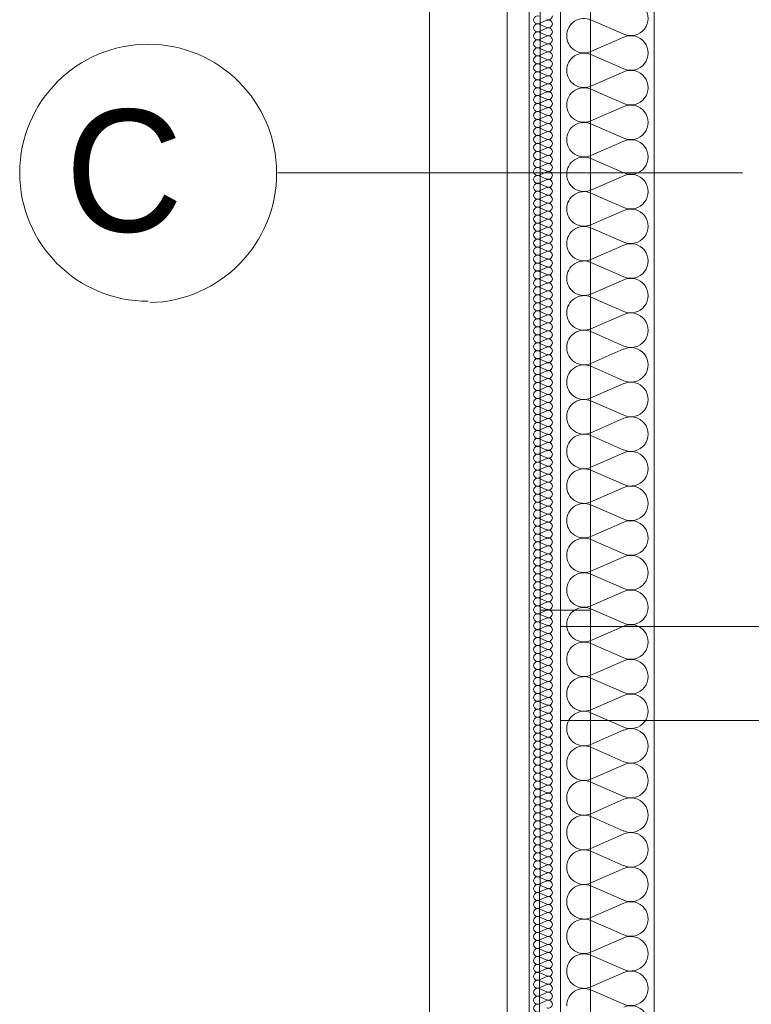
# Model space of a CAD drawing. Header units: millimetres. Extents: x 204754 to 495640, y -178579 to -98814.
# Tile 135 of 179: x 349086 to 350257, y -134884 to -133309. Entities that reach past the tile are written whole.
import ezdxf

# ---------------------------------------------------------------- set-up
doc = ezdxf.new("R2010")
doc.units = ezdxf.units.MM
doc.header["$MEASUREMENT"] = 0
doc.layers.get('0').update_dxf_attribs({"color": 252, "lineweight": 5})
for name, color, linetype, lineweight in [('Nowe_320-W Umeblowanie_Nr_pióra__103', 252, 'Continuous', 5), ('Nowe_320-W Umeblowanie_Nr_pióra__181', 252, 'Continuous', 5), ('Nowe_820-G Rysunki Obrazki_Nr_pióra__1', 252, 'Continuous', 5), ('Nowe_820-G Rysunki Obrazki_Nr_pióra__103', 252, 'Continuous', 5), ('Nowe_820-G Rysunki Obrazki_Nr_pióra__23', 252, 'Continuous', 5), ('Nowe_820-G Rysunki Obrazki_Nr_pióra__27', 252, 'Continuous', 5), ('Nowe_820-G Rysunki Obrazki_Nr_pióra__7', 252, 'Continuous', 5), ('Nowe_Nowe_220(1)-A Ściany zewnętrzne_Nr_pióra__23', 252, 'Continuous', 5)]:
    doc.layers.add(name, color=color, linetype=linetype, lineweight=lineweight)
doc.styles.add('GENERATED_STYLE_3', font='GOTHIC.TTF')

# ---------------------------------------------------------------- blocks, each defined once
blk = doc.blocks.new('podkład 20251118')
at = {"layer": 'Nowe_320-W Umeblowanie_Nr_pióra__103', "color": 252, "linetype": 'Continuous', "lineweight": 5}
for p, q in [((350052.8, -133332.5), (350000.2, -133309.4)), ((350000.2, -133360.2), (350052.8, -133337.2)), ((350052.8, -133387.9), (350000.2, -133364.9)), ((350000.2, -133415.6), (350052.8, -133392.6)), ((350052.8, -133443.3), (350000.2, -133420.3)), ((350000.2, -133471), (350052.8, -133448)), ((350052.8, -133498.7), (350000.2, -133475.7)), ((350000.2, -133526.4), (350052.8, -133503.4)), ((350052.8, -133554.1), (350000.2, -133531.1)), ((350000.2, -133581.8), (350052.8, -133558.8)), ((350052.8, -133609.5), (350000.2, -133586.5)), ((350000.2, -133637.2), (350052.8, -133614.2)), ((350052.8, -133664.9), (350000.2, -133641.9)), ((350000.2, -133692.6), (350052.8, -133669.6)), ((350052.8, -133720.3), (350000.2, -133697.3)), ((350000.2, -133748), (350052.8, -133725)), ((350052.8, -133775.7), (350000.2, -133752.7)), ((350000.2, -133803.4), (350052.8, -133780.4)), ((350052.8, -133831.1), (350000.2, -133808.1)), ((350000.2, -133858.8), (350052.8, -133835.8)), ((350052.8, -133886.5), (350000.2, -133863.5)), ((350000.2, -133914.2), (350052.8, -133891.2)), ((350052.8, -133941.9), (350000.2, -133918.9)), ((350000.2, -133969.7), (350052.8, -133946.6)), ((350052.8, -133997.4), (350000.2, -133974.3)), ((350000.2, -134025.1), (350052.8, -134002)), ((350052.8, -134052.8), (350000.2, -134029.7)), ((350000.2, -134080.5), (350052.8, -134057.4)), ((350052.8, -134108.2), (350000.2, -134085.1)), ((350000.2, -134135.9), (350052.8, -134112.8)), ((350052.8, -134163.6), (350000.2, -134140.5)), ((350000.2, -134191.3), (350052.8, -134168.2)), ((350052.8, -134219), (350000.2, -134195.9)), ((350000.2, -134246.7), (350052.8, -134223.6)), ((350052.8, -134274.4), (350000.2, -134251.3)), ((350000.2, -134302.1), (350052.8, -134279)), ((350052.8, -134329.8), (350000.2, -134306.7)), ((350000.2, -134357.5), (350052.8, -134334.4)), ((350052.8, -134385.2), (350000.2, -134362.1)), ((350000.2, -134412.9), (350052.8, -134389.8)), ((350052.8, -134440.6), (350000.2, -134417.5)), ((350000.2, -134468.3), (350052.8, -134445.2)), ((350052.8, -134496), (350000.2, -134472.9)), ((350000.2, -134523.7), (350052.8, -134500.7)), ((350052.8, -134551.4), (350000.2, -134528.4)), ((350000.2, -134579.1), (350052.8, -134556.1)), ((350052.8, -134606.8), (350000.2, -134583.8)), ((350000.2, -134634.5), (350052.8, -134611.5)), ((350052.8, -134662.2), (350000.2, -134639.2)), ((350000.2, -134689.9), (350052.8, -134666.9)), ((350052.8, -134717.6), (350000.2, -134694.6)), ((350000.2, -134745.3), (350052.8, -134722.3)), ((350052.8, -134773), (350000.2, -134750)), ((350000.2, -134800.7), (350052.8, -134777.7)), ((350052.8, -134828.4), (350000.2, -134805.4)), ((350000.2, -134856.1), (350052.8, -134833.1)), ((350052.8, -134883.8), (350000.2, -134860.8))]:
    blk.add_line(p, q, dxfattribs=at)
at = {"layer": 'Nowe_320-W Umeblowanie_Nr_pióra__103', "color": 252, "linetype": 'Continuous', "lineweight": 5, "extrusion": (0, 0, -1)}
for centre, major_axis, start_param, end_param in [((350063.9, -133307.1), (-27.7, 0), 1.158002, 5.125182), ((349989.1, -133334.8), (-27.7, 0), 0, 1.98359), ((349989.1, -133334.8), (27.7, 0), 1.158003, 3.141593), ((350063.9, -133362.5), (-27.7, 0), 1.158002, 5.125182), ((349989.1, -133390.2), (-27.7, 0), 0, 1.98359), ((349989.1, -133390.2), (27.7, 0), 1.158003, 3.141593), ((350063.9, -133417.9), (-27.7, 0), 1.158002, 5.125182), ((349989.1, -133445.6), (-27.7, 0), 0, 1.98359), ((349989.1, -133445.6), (27.7, 0), 1.158003, 3.141593), ((350063.9, -133473.3), (-27.7, 0), 1.158002, 5.125182), ((349989.1, -133501), (-27.7, 0), 0, 1.98359), ((349989.1, -133501), (27.7, 0), 1.158003, 3.141593), ((350063.9, -133528.7), (-27.7, 0), 1.158002, 5.125182), ((349989.1, -133556.4), (-27.7, 0), 0, 1.98359), ((349989.1, -133556.4), (27.7, 0), 1.158003, 3.141593), ((350063.9, -133584.1), (-27.7, 0), 1.158002, 5.125182), ((349989.1, -133611.8), (-27.7, 0), 0, 1.98359), ((349989.1, -133611.8), (27.7, 0), 1.158003, 3.141593), ((350063.9, -133639.5), (-27.7, 0), 1.158002, 5.125182), ((349989.1, -133667.3), (-27.7, 0), 0, 1.98359), ((349989.1, -133667.3), (27.7, 0), 1.158003, 3.141593), ((350063.9, -133695), (27.7, 0), 4.299595, 8.266775), ((349989.1, -133722.7), (-27.7, 0), 0, 1.98359), ((349989.1, -133722.7), (-27.7, 0), 4.299596, 6.283185), ((350063.9, -133750.4), (27.7, 0), 4.299595, 8.266775), ((349989.1, -133778.1), (-27.7, 0), 0, 1.98359), ((350063.9, -133805.8), (27.7, 0), 4.299595, 8.266775), ((349989.1, -133778.1), (-27.7, 0), 4.299596, 6.283185), ((349989.1, -133833.5), (-27.7, 0), 0, 1.98359), ((349989.1, -133833.5), (-27.7, 0), 4.299596, 6.283185), ((350063.9, -133861.2), (27.7, 0), 4.299595, 8.266775), ((349989.1, -133888.9), (-27.7, 0), 0, 1.98359), ((350063.9, -133916.6), (-27.7, 0), 1.158002, 5.125182), ((349989.1, -133888.9), (-27.7, 0), 4.299596, 6.283185), ((349989.1, -133944.3), (-27.7, 0), 0, 1.98359), ((349989.1, -133944.3), (-27.7, 0), 4.299596, 6.283185), ((350063.9, -133972), (-27.7, 0), 1.158002, 5.125182), ((349989.1, -133999.7), (-27.7, 0), 0, 1.98359), ((350063.9, -134027.4), (-27.7, 0), 1.158002, 5.125182), ((349989.1, -133999.7), (-27.7, 0), 4.299596, 6.283185), ((349989.1, -134055.1), (-27.7, 0), 0, 1.98359), ((349989.1, -134055.1), (27.7, 0), 1.158003, 3.141593), ((350063.9, -134082.8), (-27.7, 0), 1.158002, 5.125182), ((349989.1, -134110.5), (-27.7, 0), 0, 1.98359), ((350063.9, -134138.2), (-27.7, 0), 1.158002, 5.125182), ((349989.1, -134110.5), (27.7, 0), 1.158003, 3.141593), ((349989.1, -134165.9), (-27.7, 0), 0, 1.98359), ((349989.1, -134165.9), (27.7, 0), 1.158003, 3.141593), ((350063.9, -134193.6), (-27.7, 0), 1.158002, 5.125182), ((349989.1, -134221.3), (-27.7, 0), 0, 1.98359), ((349989.1, -134221.3), (27.7, 0), 1.158003, 3.141593), ((350063.9, -134249), (-27.7, 0), 1.158002, 5.125182), ((349989.1, -134276.7), (-27.7, 0), 0, 1.98359), ((349989.1, -134276.7), (27.7, 0), 1.158003, 3.141593), ((350063.9, -134304.4), (-27.7, 0), 1.158002, 5.125182), ((349989.1, -134332.1), (-27.7, 0), 0, 1.98359), ((349989.1, -134332.1), (27.7, 0), 1.158003, 3.141593), ((350063.9, -134359.8), (-27.7, 0), 1.158002, 5.125182), ((349989.1, -134387.5), (-27.7, 0), 0, 1.98359), ((349989.1, -134387.5), (27.7, 0), 1.158003, 3.141593), ((350063.9, -134415.2), (-27.7, 0), 1.158002, 5.125182), ((349989.1, -134442.9), (-27.7, 0), 0, 1.98359), ((349989.1, -134442.9), (27.7, 0), 1.158003, 3.141593), ((350063.9, -134470.6), (-27.7, 0), 1.158002, 5.125182), ((349989.1, -134498.3), (-27.7, 0), 0, 1.98359), ((349989.1, -134498.3), (27.7, 0), 1.158003, 3.141593), ((350063.9, -134526), (-27.7, 0), 1.158002, 5.125182), ((349989.1, -134553.7), (-27.7, 0), 0, 1.98359), ((349989.1, -134553.7), (-27.7, 0), 4.299596, 6.283185), ((350063.9, -134581.4), (27.7, 0), 4.299595, 8.266775), ((349989.1, -134609.1), (-27.7, 0), 0, 1.98359), ((349989.1, -134609.1), (-27.7, 0), 4.299596, 6.283185), ((350063.9, -134636.8), (27.7, 0), 4.299595, 8.266775), ((349989.1, -134664.5), (-27.7, 0), 0, 1.98359), ((349989.1, -134664.5), (-27.7, 0), 4.299596, 6.283185), ((350063.9, -134692.2), (27.7, 0), 4.299595, 8.266775), ((349989.1, -134719.9), (-27.7, 0), 0, 1.98359), ((349989.1, -134719.9), (-27.7, 0), 4.299596, 6.283185), ((350063.9, -134747.6), (-27.7, 0), 1.158002, 5.125182), ((349989.1, -134775.3), (-27.7, 0), 0, 1.98359), ((349989.1, -134775.3), (-27.7, 0), 4.299596, 6.283185), ((350063.9, -134803.1), (-27.7, 0), 1.158002, 5.125182), ((349989.1, -134830.8), (-27.7, 0), 0, 1.98359), ((349989.1, -134830.8), (-27.7, 0), 4.299596, 6.283185), ((350063.9, -134858.5), (-27.7, 0), 1.158002, 5.125182), ((349989.1, -134886.2), (-27.7, 0), 0, 1.98359), ((350063.9, -134913.9), (-27.7, 0), 1.158002, 5.125182)]:
    blk.add_ellipse(centre, major_axis=major_axis, ratio=0.998041, start_param=start_param, end_param=end_param, dxfattribs=at)
at = {"layer": 'Nowe_320-W Umeblowanie_Nr_pióra__181', "color": 252, "linetype": 'Continuous', "lineweight": 5}
for p, q in [((349929.5, -133310.1), (349917.4, -133315.4)), ((349917.4, -133316.5), (349929.5, -133321.8)), ((349929.5, -133322.9), (349917.4, -133328.2)), ((349917.4, -133329.2), (349929.5, -133334.5)), ((349929.5, -133335.6), (349917.4, -133340.9)), ((349917.4, -133342), (349929.5, -133347.3)), ((349929.5, -133348.4), (349917.4, -133353.7)), ((349917.4, -133354.7), (349929.5, -133360)), ((349929.5, -133361.1), (349917.4, -133366.4)), ((349917.4, -133367.5), (349929.5, -133372.8)), ((349929.5, -133373.9), (349917.4, -133379.2)), ((349917.4, -133380.2), (349929.5, -133385.5)), ((349929.5, -133386.6), (349917.4, -133391.9)), ((349917.4, -133393), (349929.5, -133398.3)), ((349929.5, -133399.3), (349917.4, -133404.6)), ((349917.4, -133405.7), (349929.5, -133411)), ((349929.5, -133412.1), (349917.4, -133417.4)), ((349917.4, -133418.5), (349929.5, -133423.8)), ((349929.5, -133424.8), (349917.4, -133430.1)), ((349917.4, -133431.2), (349929.5, -133436.5)), ((349929.5, -133437.6), (349917.4, -133442.9)), ((349917.4, -133444), (349929.5, -133449.3)), ((349929.5, -133450.3), (349917.4, -133455.6)), ((349917.4, -133456.7), (349929.5, -133462)), ((349929.5, -133463.1), (349917.4, -133468.4)), ((349917.4, -133469.5), (349929.5, -133474.8)), ((349929.5, -133475.8), (349917.4, -133481.1)), ((349917.4, -133482.2), (349929.5, -133487.5)), ((349929.5, -133488.6), (349917.4, -133493.9)), ((349917.4, -133494.9), (349929.5, -133500.2)), ((349929.5, -133501.3), (349917.4, -133506.6)), ((349917.4, -133507.7), (349929.5, -133513)), ((349929.5, -133514.1), (349917.4, -133519.4)), ((349917.4, -133520.4), (349929.5, -133525.7)), ((349929.5, -133526.8), (349917.4, -133532.1)), ((349917.4, -133533.2), (349929.5, -133538.5)), ((349929.5, -133539.6), (349917.4, -133544.9)), ((349917.4, -133545.9), (349929.5, -133551.2)), ((349929.5, -133552.3), (349917.4, -133557.6)), ((349917.4, -133558.7), (349929.5, -133564)), ((349929.5, -133565), (349917.4, -133570.4)), ((349917.4, -133571.4), (349929.5, -133576.7)), ((349929.5, -133577.8), (349917.4, -133583.1)), ((349917.4, -133584.2), (349929.5, -133589.5)), ((349929.5, -133590.5), (349917.4, -133595.8)), ((349917.4, -133596.9), (349929.5, -133602.2)), ((349929.5, -133603.3), (349917.4, -133608.6)), ((349917.4, -133609.7), (349929.5, -133615)), ((349929.5, -133616), (349917.4, -133621.3)), ((349917.4, -133622.4), (349929.5, -133627.7)), ((349929.5, -133628.8), (349917.4, -133634.1)), ((349917.4, -133635.2), (349929.5, -133640.5)), ((349929.5, -133641.5), (349917.4, -133646.8)), ((349917.4, -133647.9), (349929.5, -133653.2)), ((349929.5, -133654.3), (349917.4, -133659.6)), ((349917.4, -133660.6), (349929.5, -133665.9)), ((349929.5, -133667), (349917.4, -133672.3)), ((349917.4, -133673.4), (349929.5, -133678.7)), ((349929.5, -133679.8), (349917.4, -133685.1)), ((349917.4, -133686.1), (349929.5, -133691.4)), ((349929.5, -133692.5), (349917.4, -133697.8)), ((349917.4, -133698.9), (349929.5, -133704.2)), ((349929.5, -133705.3), (349917.4, -133710.6)), ((349917.4, -133711.6), (349929.5, -133716.9)), ((349929.5, -133718), (349917.4, -133723.3)), ((349917.4, -133724.4), (349929.5, -133729.7)), ((349929.5, -133730.8), (349917.4, -133736.1)), ((349917.4, -133737.1), (349929.5, -133742.4)), ((349929.5, -133743.5), (349917.4, -133748.8)), ((349917.4, -133749.9), (349929.5, -133755.2)), ((349929.5, -133756.2), (349917.4, -133761.5)), ((349917.4, -133762.6), (349929.5, -133767.9)), ((349929.5, -133769), (349917.4, -133774.3)), ((349917.4, -133775.4), (349929.5, -133780.7)), ((349929.5, -133781.7), (349917.4, -133787)), ((349917.4, -133788.1), (349929.5, -133793.4)), ((349929.5, -133794.5), (349917.4, -133799.8)), ((349917.4, -133800.9), (349929.5, -133806.2)), ((349929.5, -133807.2), (349917.4, -133812.5)), ((349917.4, -133813.6), (349929.5, -133818.9)), ((349929.5, -133820), (349917.4, -133825.3)), ((349917.4, -133826.4), (349929.5, -133831.7)), ((349929.5, -133832.7), (349917.4, -133838)), ((349917.4, -133839.1), (349929.5, -133844.4)), ((349929.5, -133845.5), (349917.4, -133850.8)), ((349917.4, -133851.8), (349929.5, -133857.1)), ((349929.5, -133858.2), (349917.4, -133863.5)), ((349917.4, -133864.6), (349929.5, -133869.9)), ((349929.5, -133871), (349917.4, -133876.3)), ((349917.4, -133877.3), (349929.5, -133882.6)), ((349929.5, -133883.7), (349917.4, -133889)), ((349917.4, -133890.1), (349929.5, -133895.4)), ((349929.5, -133896.5), (349917.4, -133901.8)), ((349917.4, -133902.8), (349929.5, -133908.1)), ((349929.5, -133909.2), (349917.4, -133914.5)), ((349917.4, -133915.6), (349929.5, -133920.9)), ((349929.5, -133921.9), (349917.4, -133927.3)), ((349917.4, -133928.3), (349929.5, -133933.6)), ((349929.5, -133934.7), (349917.4, -133940)), ((349917.4, -133941.1), (349929.5, -133946.4)), ((349929.5, -133947.4), (349917.4, -133952.7)), ((349917.4, -133953.8), (349929.5, -133959.1)), ((349929.5, -133960.2), (349917.4, -133965.5)), ((349917.4, -133966.6), (349929.5, -133971.9)), ((349929.5, -133972.9), (349917.4, -133978.2)), ((349917.4, -133979.3), (349929.5, -133984.6)), ((349929.5, -133985.7), (349917.4, -133991)), ((349917.4, -133992.1), (349929.5, -133997.4)), ((349929.5, -133998.4), (349917.4, -134003.7)), ((349917.4, -134004.8), (349929.5, -134010.1)), ((349929.5, -134011.2), (349917.4, -134016.5)), ((349917.4, -134017.5), (349929.5, -134022.8)), ((349929.5, -134023.9), (349917.4, -134029.2)), ((349917.4, -134030.3), (349929.5, -134035.6)), ((349929.5, -134036.7), (349917.4, -134042)), ((349917.4, -134043), (349929.5, -134048.3)), ((349929.5, -134049.4), (349917.4, -134054.7)), ((349917.4, -134055.8), (349929.5, -134061.1)), ((349929.5, -134062.2), (349917.4, -134067.5)), ((349917.4, -134068.5), (349929.5, -134073.8)), ((349929.5, -134074.9), (349917.4, -134080.2)), ((349917.4, -134081.3), (349929.5, -134086.6)), ((349929.5, -134087.7), (349917.4, -134093)), ((349917.4, -134094), (349929.5, -134099.3)), ((349929.5, -134100.4), (349917.4, -134105.7)), ((349917.4, -134106.8), (349929.5, -134112.1)), ((349929.5, -134113.1), (349917.4, -134118.4)), ((349917.4, -134119.5), (349929.5, -134124.8)), ((349929.5, -134125.9), (349917.4, -134131.2)), ((349917.4, -134132.3), (349929.5, -134137.6)), ((349929.5, -134138.6), (349917.4, -134143.9)), ((349917.4, -134145), (349929.5, -134150.3)), ((349929.5, -134151.4), (349917.4, -134156.7)), ((349917.4, -134157.8), (349929.5, -134163.1)), ((349929.5, -134164.1), (349917.4, -134169.4)), ((349917.4, -134170.5), (349929.5, -134175.8)), ((349929.5, -134176.9), (349917.4, -134182.2)), ((349917.4, -134183.2), (349929.5, -134188.6)), ((349929.5, -134189.6), (349917.4, -134194.9)), ((349917.4, -134196), (349929.5, -134201.3)), ((349929.5, -134202.4), (349917.4, -134207.7)), ((349917.4, -134208.7), (349929.5, -134214)), ((349929.5, -134215.1), (349917.4, -134220.4)), ((349917.4, -134221.5), (349929.5, -134226.8)), ((349929.5, -134227.9), (349917.4, -134233.2)), ((349917.4, -134234.2), (349929.5, -134239.5)), ((349929.5, -134240.6), (349917.4, -134245.9)), ((349917.4, -134247), (349929.5, -134252.3)), ((349929.5, -134253.4), (349917.4, -134258.7)), ((349917.4, -134259.7), (349929.5, -134265)), ((349929.5, -134266.1), (349917.4, -134271.4)), ((349917.4, -134272.5), (349929.5, -134277.8)), ((349929.5, -134278.8), (349917.4, -134284.1)), ((349917.4, -134285.2), (349929.5, -134290.5)), ((349929.5, -134291.6), (349917.4, -134296.9)), ((349917.4, -134298), (349929.5, -134303.3)), ((349929.5, -134304.3), (349917.4, -134309.6)), ((349917.4, -134310.7), (349929.5, -134316)), ((349929.5, -134317.1), (349917.4, -134322.4)), ((349917.4, -134323.5), (349929.5, -134328.8)), ((349929.5, -134329.8), (349917.4, -134335.1)), ((349917.4, -134336.2), (349929.5, -134341.5)), ((349929.5, -134342.6), (349917.4, -134347.9)), ((349917.4, -134349), (349929.5, -134354.3)), ((349929.5, -134355.3), (349917.4, -134360.6)), ((349917.4, -134361.7), (349929.5, -134367)), ((349929.5, -134368.1), (349917.4, -134373.4)), ((349917.4, -134374.4), (349929.5, -134379.7)), ((349929.5, -134380.8), (349917.4, -134386.1)), ((349917.4, -134387.2), (349929.5, -134392.5)), ((349929.5, -134393.6), (349917.4, -134398.9)), ((349917.4, -134399.9), (349929.5, -134405.2)), ((349929.5, -134406.3), (349917.4, -134411.6)), ((349917.4, -134412.7), (349929.5, -134418)), ((349929.5, -134419.1), (349917.4, -134424.4)), ((349917.4, -134425.4), (349929.5, -134430.7)), ((349929.5, -134431.8), (349917.4, -134437.1)), ((349917.4, -134438.2), (349929.5, -134443.5)), ((349929.5, -134444.6), (349917.4, -134449.9)), ((349917.4, -134450.9), (349929.5, -134456.2)), ((349929.5, -134457.3), (349917.4, -134462.6)), ((349917.4, -134463.7), (349929.5, -134469)), ((349929.5, -134470), (349917.4, -134475.3)), ((349917.4, -134476.4), (349929.5, -134481.7)), ((349929.5, -134482.8), (349917.4, -134488.1)), ((349917.4, -134489.2), (349929.5, -134494.5)), ((349929.5, -134495.5), (349917.4, -134500.8)), ((349917.4, -134501.9), (349929.5, -134507.2)), ((349929.5, -134508.3), (349917.4, -134513.6)), ((349917.4, -134514.7), (349929.5, -134520)), ((349929.5, -134521), (349917.4, -134526.3)), ((349917.4, -134527.4), (349929.5, -134532.7)), ((349929.5, -134533.8), (349917.4, -134539.1)), ((349917.4, -134540.1), (349929.5, -134545.5)), ((349929.5, -134546.5), (349917.4, -134551.8)), ((349917.4, -134552.9), (349929.5, -134558.2)), ((349929.5, -134559.3), (349917.4, -134564.6)), ((349917.4, -134565.6), (349929.5, -134570.9)), ((349929.5, -134572), (349917.4, -134577.3)), ((349917.4, -134578.4), (349929.5, -134583.7)), ((349929.5, -134584.8), (349917.4, -134590.1)), ((349917.4, -134591.1), (349929.5, -134596.4)), ((349929.5, -134597.5), (349917.4, -134602.8)), ((349917.4, -134603.9), (349929.5, -134609.2)), ((349929.5, -134610.3), (349917.4, -134615.6)), ((349917.4, -134616.6), (349929.5, -134621.9)), ((349929.5, -134623), (349917.4, -134628.3)), ((349917.4, -134629.4), (349929.5, -134634.7)), ((349929.5, -134635.7), (349917.4, -134641)), ((349917.4, -134642.1), (349929.5, -134647.4)), ((349929.5, -134648.5), (349917.4, -134653.8)), ((349917.4, -134654.9), (349929.5, -134660.2)), ((349929.5, -134661.2), (349917.4, -134666.5)), ((349917.4, -134667.6), (349929.5, -134672.9)), ((349929.5, -134674), (349917.4, -134679.3)), ((349917.4, -134680.4), (349929.5, -134685.7)), ((349929.5, -134686.7), (349917.4, -134692)), ((349917.4, -134693.1), (349929.5, -134698.4)), ((349929.5, -134699.5), (349917.4, -134704.8)), ((349917.4, -134705.9), (349929.5, -134711.2)), ((349929.5, -134712.2), (349917.4, -134717.5)), ((349917.4, -134718.6), (349929.5, -134723.9)), ((349929.5, -134725), (349917.4, -134730.3)), ((349917.4, -134731.3), (349929.5, -134736.6)), ((349929.5, -134737.7), (349917.4, -134743)), ((349917.4, -134744.1), (349929.5, -134749.4)), ((349929.5, -134750.5), (349917.4, -134755.8)), ((349917.4, -134756.8), (349929.5, -134762.1)), ((349929.5, -134763.2), (349917.4, -134768.5)), ((349917.4, -134769.6), (349929.5, -134774.9)), ((349929.5, -134776), (349917.4, -134781.3)), ((349917.4, -134782.3), (349929.5, -134787.6)), ((349929.5, -134788.7), (349917.4, -134794)), ((349917.4, -134795.1), (349929.5, -134800.4)), ((349929.5, -134801.4), (349917.4, -134806.8)), ((349917.4, -134807.8), (349929.5, -134813.1)), ((349929.5, -134814.2), (349917.4, -134819.5)), ((349917.4, -134820.6), (349929.5, -134825.9)), ((349929.5, -134826.9), (349917.4, -134832.2)), ((349917.4, -134833.3), (349929.5, -134838.6)), ((349929.5, -134839.7), (349917.4, -134845)), ((349917.4, -134846.1), (349929.5, -134851.4)), ((349929.5, -134852.4), (349917.4, -134857.7)), ((349917.4, -134858.8), (349929.5, -134864.1)), ((349929.5, -134865.2), (349917.4, -134870.5)), ((349917.4, -134871.6), (349929.5, -134876.9)), ((349929.5, -134877.9), (349917.4, -134883.2))]:
    blk.add_line(p, q, dxfattribs=at)
at = {"layer": 'Nowe_320-W Umeblowanie_Nr_pióra__181', "color": 252, "linetype": 'Continuous', "lineweight": 5, "extrusion": (0, 0, -1)}
for centre, major_axis, start_param, end_param in [((349914.8, -133309.6), (6.38, 0), 1.158002, 5.125182), ((349932, -133303.2), (-6.38, 0), 3.141593, 5.125182), ((349914.8, -133322.3), (6.38, 0), 1.158002, 5.125182), ((349932, -133316), (-6.38, 0), 1.158003, 3.141593), ((349932, -133316), (-6.38, 0), 3.141593, 5.125182), ((349914.8, -133335.1), (-6.38, 0), 4.299595, 8.266775), ((349932, -133328.7), (6.38, 0), 4.299596, 6.283185), ((349932, -133328.7), (-6.38, 0), 3.141593, 5.125182), ((349932, -133341.5), (6.38, 0), 4.299596, 6.283185), ((349914.8, -133347.8), (-6.38, 0), 4.299595, 8.266775), ((349932, -133341.5), (-6.38, 0), 3.141593, 5.125182), ((349932, -133354.2), (6.38, 0), 4.299596, 6.283185), ((349914.8, -133360.6), (6.38, 0), 1.158002, 5.125182), ((349914.8, -133373.3), (6.38, 0), 1.158002, 5.125182), ((349932, -133354.2), (-6.38, 0), 3.141593, 5.125182), ((349932, -133366.9), (6.38, 0), 4.299596, 6.283185), ((349932, -133366.9), (-6.38, 0), 3.141593, 5.125182), ((349914.8, -133386.1), (6.38, 0), 1.158002, 5.125182), ((349932, -133379.7), (-6.38, 0), 1.158003, 3.141593), ((349932, -133379.7), (-6.38, 0), 3.141593, 5.125182), ((349914.8, -133398.8), (6.38, 0), 1.158002, 5.125182), ((349932, -133392.4), (-6.38, 0), 1.158003, 3.141593), ((349932, -133392.4), (-6.38, 0), 3.141593, 5.125182), ((349932, -133405.2), (-6.38, 0), 1.158003, 3.141593), ((349914.8, -133411.6), (6.38, 0), 1.158002, 5.125182), ((349932, -133405.2), (-6.38, 0), 3.141593, 5.125182), ((349932, -133417.9), (-6.38, 0), 1.158003, 3.141593), ((349914.8, -133424.3), (6.38, 0), 1.158002, 5.125182), ((349914.8, -133437), (-6.38, 0), 4.299595, 8.266775), ((349932, -133417.9), (-6.38, 0), 3.141593, 5.125182), ((349932, -133430.7), (6.38, 0), 4.299596, 6.283185), ((349932, -133430.7), (-6.38, 0), 3.141593, 5.125182), ((349914.8, -133449.8), (-6.38, 0), 4.299595, 8.266775), ((349932, -133443.4), (6.38, 0), 4.299596, 6.283185), ((349932, -133443.4), (-6.38, 0), 3.141593, 5.125182), ((349914.8, -133462.5), (6.38, 0), 1.158002, 5.125182), ((349932, -133456.2), (6.38, 0), 4.299596, 6.283185), ((349932, -133456.2), (-6.38, 0), 3.141593, 5.125182), ((349932, -133468.9), (6.38, 0), 4.299596, 6.283185), ((349914.8, -133475.3), (6.38, 0), 1.158002, 5.125182), ((349932, -133468.9), (-6.38, 0), 3.141593, 5.125182), ((349932, -133481.7), (6.38, 0), 4.299596, 6.283185), ((349914.8, -133488), (6.38, 0), 1.158002, 5.125182), ((349914.8, -133500.8), (6.38, 0), 1.158002, 5.125182), ((349932, -133481.7), (-6.38, 0), 3.141593, 5.125182), ((349932, -133494.4), (-6.38, 0), 1.158003, 3.141593), ((349914.8, -133513.5), (6.38, 0), 1.158002, 5.125182), ((349932, -133494.4), (-6.38, 0), 3.141593, 5.125182), ((349932, -133507.2), (-6.38, 0), 1.158003, 3.141593), ((349932, -133507.2), (-6.38, 0), 3.141593, 5.125182), ((349914.8, -133526.3), (6.38, 0), 1.158002, 5.125182), ((349932, -133519.9), (-6.38, 0), 1.158003, 3.141593), ((349932, -133519.9), (-6.38, 0), 3.141593, 5.125182), ((349914.8, -133539), (-6.38, 0), 4.299595, 8.266775), ((349932, -133532.6), (6.38, 0), 4.299596, 6.283185), ((349932, -133532.6), (-6.38, 0), 3.141593, 5.125182), ((349932, -133545.4), (6.38, 0), 4.299596, 6.283185), ((349914.8, -133551.8), (-6.38, 0), 4.299595, 8.266775), ((349932, -133545.4), (-6.38, 0), 3.141593, 5.125182), ((349932, -133558.1), (6.38, 0), 4.299596, 6.283185), ((349914.8, -133564.5), (6.38, 0), 1.158002, 5.125182), ((349914.8, -133577.3), (6.38, 0), 1.158002, 5.125182), ((349932, -133558.1), (-6.38, 0), 3.141593, 5.125182), ((349932, -133570.9), (6.38, 0), 4.299596, 6.283185), ((349932, -133570.9), (-6.38, 0), 3.141593, 5.125182), ((349914.8, -133590), (6.38, 0), 1.158002, 5.125182), ((349932, -133583.6), (-6.38, 0), 1.158003, 3.141593), ((349932, -133583.6), (-6.38, 0), 3.141593, 5.125182), ((349914.8, -133602.8), (6.38, 0), 1.158002, 5.125182), ((349932, -133596.4), (-6.38, 0), 1.158003, 3.141593), ((349932, -133596.4), (-6.38, 0), 3.141593, 5.125182), ((349932, -133609.1), (-6.38, 0), 1.158003, 3.141593), ((349914.8, -133615.5), (6.38, 0), 1.158002, 5.125182), ((349932, -133609.1), (-6.38, 0), 3.141593, 5.125182), ((349932, -133621.9), (-6.38, 0), 1.158003, 3.141593), ((349914.8, -133628.2), (6.38, 0), 1.158002, 5.125182), ((349914.8, -133641), (-6.38, 0), 4.299595, 8.266775), ((349932, -133621.9), (-6.38, 0), 3.141593, 5.125182), ((349932, -133634.6), (6.38, 0), 4.299596, 6.283185), ((349932, -133634.6), (-6.38, 0), 3.141593, 5.125182), ((349914.8, -133653.7), (-6.38, 0), 4.299595, 8.266775), ((349932, -133647.4), (6.38, 0), 4.299596, 6.283185), ((349932, -133647.4), (-6.38, 0), 3.141593, 5.125182), ((349914.8, -133666.5), (6.38, 0), 1.158002, 5.125182), ((349932, -133660.1), (6.38, 0), 4.299596, 6.283185), ((349932, -133660.1), (-6.38, 0), 3.141593, 5.125182), ((349932, -133672.9), (6.38, 0), 4.299596, 6.283185), ((349914.8, -133679.2), (6.38, 0), 1.158002, 5.125182), ((349932, -133672.9), (-6.38, 0), 3.141593, 5.125182), ((349932, -133685.6), (-6.38, 0), 1.158003, 3.141593), ((349914.8, -133692), (6.38, 0), 1.158002, 5.125182), ((349914.8, -133704.7), (6.38, 0), 1.158002, 5.125182), ((349932, -133685.6), (-6.38, 0), 3.141593, 5.125182), ((349932, -133698.4), (-6.38, 0), 1.158003, 3.141593), ((349932, -133698.4), (-6.38, 0), 3.141593, 5.125182), ((349914.8, -133717.5), (6.38, 0), 1.158002, 5.125182), ((349932, -133711.1), (-6.38, 0), 1.158003, 3.141593), ((349932, -133711.1), (-6.38, 0), 3.141593, 5.125182), ((349914.8, -133730.2), (6.38, 0), 1.158002, 5.125182), ((349932, -133723.8), (-6.38, 0), 1.158003, 3.141593), ((349932, -133723.8), (-6.38, 0), 3.141593, 5.125182), ((349932, -133736.6), (6.38, 0), 4.299596, 6.283185), ((349914.8, -133743), (-6.38, 0), 4.299595, 8.266775), ((349932, -133736.6), (-6.38, 0), 3.141593, 5.125182), ((349932, -133749.3), (6.38, 0), 4.299596, 6.283185), ((349914.8, -133755.7), (-6.38, 0), 4.299595, 8.266775), ((349914.8, -133768.5), (6.38, 0), 1.158002, 5.125182), ((349932, -133749.3), (-6.38, 0), 3.141593, 5.125182), ((349932, -133762.1), (6.38, 0), 4.299596, 6.283185), ((349914.8, -133781.2), (6.38, 0), 1.158002, 5.125182), ((349932, -133762.1), (-6.38, 0), 3.141593, 5.125182), ((349932, -133774.8), (6.38, 0), 4.299596, 6.283185), ((349932, -133774.8), (-6.38, 0), 3.141593, 5.125182), ((349914.8, -133793.9), (6.38, 0), 1.158002, 5.125182), ((349932, -133787.6), (-6.38, 0), 1.158003, 3.141593), ((349932, -133787.6), (-6.38, 0), 3.141593, 5.125182), ((349914.8, -133806.7), (6.38, 0), 1.158002, 5.125182), ((349932, -133800.3), (-6.38, 0), 1.158003, 3.141593), ((349932, -133800.3), (-6.38, 0), 3.141593, 5.125182), ((349932, -133813.1), (-6.38, 0), 1.158003, 3.141593), ((349914.8, -133819.4), (6.38, 0), 1.158002, 5.125182), ((349932, -133813.1), (-6.38, 0), 3.141593, 5.125182), ((349932, -133825.8), (-6.38, 0), 1.158003, 3.141593), ((349914.8, -133832.2), (6.38, 0), 1.158002, 5.125182), ((349914.8, -133844.9), (-6.38, 0), 4.299595, 8.266775), ((349932, -133825.8), (-6.38, 0), 3.141593, 5.125182), ((349932, -133838.6), (6.38, 0), 4.299596, 6.283185), ((349932, -133838.6), (-6.38, 0), 3.141593, 5.125182), ((349914.8, -133857.7), (-6.38, 0), 4.299595, 8.266775), ((349932, -133851.3), (6.38, 0), 4.299596, 6.283185), ((349932, -133851.3), (-6.38, 0), 3.141593, 5.125182), ((349914.8, -133870.4), (6.38, 0), 1.158002, 5.125182), ((349932, -133864.1), (6.38, 0), 4.299596, 6.283185), ((349932, -133864.1), (-6.38, 0), 3.141593, 5.125182), ((349932, -133876.8), (6.38, 0), 4.299596, 6.283185), ((349914.8, -133883.2), (6.38, 0), 1.158002, 5.125182), ((349932, -133876.8), (-6.38, 0), 3.141593, 5.125182), ((349932, -133889.5), (-6.38, 0), 1.158003, 3.141593), ((349914.8, -133895.9), (6.38, 0), 1.158002, 5.125182), ((349914.8, -133908.7), (6.38, 0), 1.158002, 5.125182), ((349932, -133889.5), (-6.38, 0), 3.141593, 5.125182), ((349932, -133902.3), (-6.38, 0), 1.158003, 3.141593), ((349932, -133902.3), (-6.38, 0), 3.141593, 5.125182), ((349914.8, -133921.4), (6.38, 0), 1.158002, 5.125182), ((349932, -133915), (-6.38, 0), 1.158003, 3.141593), ((349932, -133915), (-6.38, 0), 3.141593, 5.125182), ((349914.8, -133934.2), (6.38, 0), 1.158002, 5.125182), ((349932, -133927.8), (-6.38, 0), 1.158003, 3.141593), ((349932, -133927.8), (-6.38, 0), 3.141593, 5.125182), ((349932, -133940.5), (6.38, 0), 4.299596, 6.283185), ((349914.8, -133946.9), (-6.38, 0), 4.299595, 8.266775), ((349932, -133940.5), (-6.38, 0), 3.141593, 5.125182), ((349932, -133953.3), (6.38, 0), 4.299596, 6.283185), ((349914.8, -133959.7), (-6.38, 0), 4.299595, 8.266775), ((349914.8, -133972.4), (6.38, 0), 1.158002, 5.125182), ((349932, -133953.3), (-6.38, 0), 3.141593, 5.125182), ((349932, -133966), (6.38, 0), 4.299596, 6.283185), ((349932, -133966), (-6.38, 0), 3.141593, 5.125182), ((349914.8, -133985.1), (6.38, 0), 1.158002, 5.125182), ((349932, -133978.8), (6.38, 0), 4.299596, 6.283185), ((349932, -133978.8), (-6.38, 0), 3.141593, 5.125182), ((349914.8, -133997.9), (6.38, 0), 1.158002, 5.125182), ((349932, -133991.5), (-6.38, 0), 1.158003, 3.141593), ((349932, -133991.5), (-6.38, 0), 3.141593, 5.125182), ((349932, -134004.3), (-6.38, 0), 1.158003, 3.141593), ((349914.8, -134010.6), (6.38, 0), 1.158002, 5.125182), ((349932, -134004.3), (-6.38, 0), 3.141593, 5.125182), ((349932, -134017), (-6.38, 0), 1.158003, 3.141593), ((349914.8, -134023.4), (6.38, 0), 1.158002, 5.125182), ((349914.8, -134036.1), (6.38, 0), 1.158002, 5.125182), ((349932, -134017), (-6.38, 0), 3.141593, 5.125182), ((349932, -134029.8), (-6.38, 0), 1.158003, 3.141593), ((349914.8, -134048.9), (-6.38, 0), 4.299595, 8.266775), ((349932, -134029.8), (-6.38, 0), 3.141593, 5.125182), ((349932, -134042.5), (6.38, 0), 4.299596, 6.283185), ((349932, -134042.5), (-6.38, 0), 3.141593, 5.125182), ((349914.8, -134061.6), (-6.38, 0), 4.299595, 8.266775), ((349932, -134055.3), (6.38, 0), 4.299596, 6.283185), ((349932, -134055.3), (-6.38, 0), 3.141593, 5.125182), ((349914.8, -134074.4), (6.38, 0), 1.158002, 5.125182), ((349932, -134068), (6.38, 0), 4.299596, 6.283185), ((349932, -134068), (-6.38, 0), 3.141593, 5.125182), ((349932, -134080.7), (6.38, 0), 4.299596, 6.283185), ((349914.8, -134087.1), (6.38, 0), 1.158002, 5.125182), ((349932, -134080.7), (-6.38, 0), 3.141593, 5.125182), ((349932, -134093.5), (-6.38, 0), 1.158003, 3.141593), ((349914.8, -134099.9), (6.38, 0), 1.158002, 5.125182), ((349914.8, -134112.6), (6.38, 0), 1.158002, 5.125182), ((349932, -134093.5), (-6.38, 0), 3.141593, 5.125182), ((349932, -134106.2), (-6.38, 0), 1.158003, 3.141593), ((349932, -134106.2), (-6.38, 0), 3.141593, 5.125182), ((349914.8, -134125.4), (6.38, 0), 1.158002, 5.125182), ((349932, -134119), (-6.38, 0), 1.158003, 3.141593), ((349932, -134119), (-6.38, 0), 3.141593, 5.125182), ((349914.8, -134138.1), (6.38, 0), 1.158002, 5.125182), ((349932, -134131.7), (-6.38, 0), 1.158003, 3.141593), ((349932, -134131.7), (-6.38, 0), 3.141593, 5.125182), ((349932, -134144.5), (6.38, 0), 4.299596, 6.283185), ((349914.8, -134150.8), (-6.38, 0), 4.299595, 8.266775), ((349932, -134144.5), (-6.38, 0), 3.141593, 5.125182), ((349932, -134157.2), (6.38, 0), 4.299596, 6.283185), ((349914.8, -134163.6), (-6.38, 0), 4.299595, 8.266775), ((349914.8, -134176.3), (6.38, 0), 1.158002, 5.125182), ((349932, -134157.2), (-6.38, 0), 3.141593, 5.125182), ((349932, -134170), (6.38, 0), 4.299596, 6.283185), ((349932, -134170), (-6.38, 0), 3.141593, 5.125182), ((349914.8, -134189.1), (6.38, 0), 1.158002, 5.125182), ((349932, -134182.7), (6.38, 0), 4.299596, 6.283185), ((349932, -134182.7), (-6.38, 0), 3.141593, 5.125182), ((349914.8, -134201.8), (6.38, 0), 1.158002, 5.125182), ((349932, -134195.5), (-6.38, 0), 1.158003, 3.141593), ((349932, -134195.5), (-6.38, 0), 3.141593, 5.125182), ((349932, -134208.2), (-6.38, 0), 1.158003, 3.141593), ((349914.8, -134214.6), (6.38, 0), 1.158002, 5.125182), ((349932, -134208.2), (-6.38, 0), 3.141593, 5.125182), ((349932, -134221), (-6.38, 0), 1.158003, 3.141593), ((349914.8, -134227.3), (6.38, 0), 1.158002, 5.125182), ((349914.8, -134240.1), (6.38, 0), 1.158002, 5.125182), ((349932, -134221), (-6.38, 0), 3.141593, 5.125182), ((349932, -134233.7), (-6.38, 0), 1.158003, 3.141593), ((349932, -134233.7), (-6.38, 0), 3.141593, 5.125182), ((349914.8, -134252.8), (-6.38, 0), 4.299595, 8.266775), ((349932, -134246.4), (6.38, 0), 4.299596, 6.283185), ((349932, -134246.4), (-6.38, 0), 3.141593, 5.125182), ((349914.8, -134265.6), (6.38, 0), 1.158002, 5.125182), ((349932, -134259.2), (6.38, 0), 4.299596, 6.283185), ((349932, -134259.2), (-6.38, 0), 3.141593, 5.125182), ((349932, -134271.9), (6.38, 0), 4.299596, 6.283185), ((349914.8, -134278.3), (6.38, 0), 1.158002, 5.125182), ((349932, -134271.9), (-6.38, 0), 3.141593, 5.125182), ((349932, -134284.7), (6.38, 0), 4.299596, 6.283185), ((349914.8, -134291.1), (6.38, 0), 1.158002, 5.125182), ((349914.8, -134303.8), (6.38, 0), 1.158002, 5.125182), ((349932, -134284.7), (-6.38, 0), 3.141593, 5.125182), ((349932, -134297.4), (-6.38, 0), 1.158003, 3.141593), ((349914.8, -134316.6), (6.38, 0), 1.158002, 5.125182), ((349932, -134297.4), (-6.38, 0), 3.141593, 5.125182), ((349932, -134310.2), (-6.38, 0), 1.158003, 3.141593), ((349932, -134310.2), (-6.38, 0), 3.141593, 5.125182), ((349914.8, -134329.3), (6.38, 0), 1.158002, 5.125182), ((349932, -134322.9), (-6.38, 0), 1.158003, 3.141593), ((349932, -134322.9), (-6.38, 0), 3.141593, 5.125182), ((349914.8, -134342), (-6.38, 0), 4.299595, 8.266775), ((349932, -134335.7), (-6.38, 0), 1.158003, 3.141593), ((349932, -134335.7), (-6.38, 0), 3.141593, 5.125182), ((349932, -134348.4), (6.38, 0), 4.299596, 6.283185), ((349914.8, -134354.8), (-6.38, 0), 4.299595, 8.266775), ((349932, -134348.4), (-6.38, 0), 3.141593, 5.125182), ((349932, -134361.2), (6.38, 0), 4.299596, 6.283185), ((349914.8, -134367.5), (6.38, 0), 1.158002, 5.125182), ((349914.8, -134380.3), (6.38, 0), 1.158002, 5.125182), ((349932, -134361.2), (-6.38, 0), 3.141593, 5.125182), ((349932, -134373.9), (6.38, 0), 4.299596, 6.283185), ((349932, -134373.9), (-6.38, 0), 3.141593, 5.125182), ((349914.8, -134393), (6.38, 0), 1.158002, 5.125182), ((349932, -134386.7), (6.38, 0), 4.299596, 6.283185), ((349932, -134386.7), (-6.38, 0), 3.141593, 5.125182), ((349914.8, -134405.8), (6.38, 0), 1.158002, 5.125182), ((349932, -134399.4), (-6.38, 0), 1.158003, 3.141593), ((349932, -134399.4), (-6.38, 0), 3.141593, 5.125182), ((349932, -134412.1), (-6.38, 0), 1.158003, 3.141593), ((349914.8, -134418.5), (6.38, 0), 1.158002, 5.125182), ((349932, -134412.1), (-6.38, 0), 3.141593, 5.125182), ((349932, -134424.9), (-6.38, 0), 1.158003, 3.141593), ((349914.8, -134431.3), (6.38, 0), 1.158002, 5.125182), ((349914.8, -134444), (6.38, 0), 1.158002, 5.125182), ((349932, -134424.9), (-6.38, 0), 3.141593, 5.125182), ((349932, -134437.6), (-6.38, 0), 1.158003, 3.141593), ((349932, -134437.6), (-6.38, 0), 3.141593, 5.125182), ((349914.8, -134456.8), (-6.38, 0), 4.299595, 8.266775), ((349932, -134450.4), (6.38, 0), 4.299596, 6.283185), ((349932, -134450.4), (-6.38, 0), 3.141593, 5.125182), ((349914.8, -134469.5), (6.38, 0), 1.158002, 5.125182), ((349932, -134463.1), (6.38, 0), 4.299596, 6.283185), ((349932, -134463.1), (-6.38, 0), 3.141593, 5.125182), ((349932, -134475.9), (6.38, 0), 4.299596, 6.283185), ((349914.8, -134482.3), (6.38, 0), 1.158002, 5.125182), ((349932, -134475.9), (-6.38, 0), 3.141593, 5.125182), ((349932, -134488.6), (6.38, 0), 4.299596, 6.283185), ((349914.8, -134495), (6.38, 0), 1.158002, 5.125182), ((349914.8, -134507.7), (6.38, 0), 1.158002, 5.125182), ((349932, -134488.6), (-6.38, 0), 3.141593, 5.125182), ((349932, -134501.4), (-6.38, 0), 1.158003, 3.141593), ((349932, -134501.4), (-6.38, 0), 3.141593, 5.125182), ((349914.8, -134520.5), (6.38, 0), 1.158002, 5.125182), ((349932, -134514.1), (-6.38, 0), 1.158003, 3.141593), ((349932, -134514.1), (-6.38, 0), 3.141593, 5.125182), ((349914.8, -134533.2), (6.38, 0), 1.158002, 5.125182), ((349932, -134526.9), (-6.38, 0), 1.158003, 3.141593), ((349932, -134526.9), (-6.38, 0), 3.141593, 5.125182), ((349932, -134539.6), (6.38, 0), 4.299596, 6.283185), ((349914.8, -134546), (-6.38, 0), 4.299595, 8.266775), ((349932, -134539.6), (-6.38, 0), 3.141593, 5.125182), ((349932, -134552.4), (6.38, 0), 4.299596, 6.283185), ((349914.8, -134558.7), (-6.38, 0), 4.299595, 8.266775), ((349914.8, -134571.5), (6.38, 0), 1.158002, 5.125182), ((349932, -134552.4), (-6.38, 0), 3.141593, 5.125182), ((349932, -134565.1), (6.38, 0), 4.299596, 6.283185), ((349914.8, -134584.2), (6.38, 0), 1.158002, 5.125182), ((349932, -134565.1), (-6.38, 0), 3.141593, 5.125182), ((349932, -134577.9), (6.38, 0), 4.299596, 6.283185), ((349932, -134577.9), (-6.38, 0), 3.141593, 5.125182), ((349914.8, -134597), (6.38, 0), 1.158002, 5.125182), ((349932, -134590.6), (6.38, 0), 4.299596, 6.283185), ((349932, -134590.6), (-6.38, 0), 3.141593, 5.125182), ((349914.8, -134609.7), (6.38, 0), 1.158002, 5.125182), ((349932, -134603.3), (-6.38, 0), 1.158003, 3.141593), ((349932, -134603.3), (-6.38, 0), 3.141593, 5.125182), ((349932, -134616.1), (-6.38, 0), 1.158003, 3.141593), ((349914.8, -134622.5), (6.38, 0), 1.158002, 5.125182), ((349932, -134616.1), (-6.38, 0), 3.141593, 5.125182), ((349932, -134628.8), (-6.38, 0), 1.158003, 3.141593), ((349914.8, -134635.2), (6.38, 0), 1.158002, 5.125182), ((349914.8, -134648), (-6.38, 0), 4.299595, 8.266775), ((349932, -134628.8), (-6.38, 0), 3.141593, 5.125182), ((349932, -134641.6), (6.38, 0), 4.299596, 6.283185), ((349932, -134641.6), (-6.38, 0), 3.141593, 5.125182), ((349914.8, -134660.7), (-6.38, 0), 4.299595, 8.266775), ((349932, -134654.3), (6.38, 0), 4.299596, 6.283185), ((349932, -134654.3), (-6.38, 0), 3.141593, 5.125182), ((349914.8, -134673.5), (6.38, 0), 1.158002, 5.125182), ((349932, -134667.1), (6.38, 0), 4.299596, 6.283185), ((349932, -134667.1), (-6.38, 0), 3.141593, 5.125182), ((349932, -134679.8), (6.38, 0), 4.299596, 6.283185), ((349914.8, -134686.2), (6.38, 0), 1.158002, 5.125182), ((349932, -134679.8), (-6.38, 0), 3.141593, 5.125182), ((349932, -134692.6), (-6.38, 0), 1.158003, 3.141593), ((349914.8, -134698.9), (6.38, 0), 1.158002, 5.125182), ((349914.8, -134711.7), (6.38, 0), 1.158002, 5.125182), ((349932, -134692.6), (-6.38, 0), 3.141593, 5.125182), ((349932, -134705.3), (-6.38, 0), 1.158003, 3.141593), ((349932, -134705.3), (-6.38, 0), 3.141593, 5.125182), ((349914.8, -134724.4), (6.38, 0), 1.158002, 5.125182), ((349932, -134718.1), (-6.38, 0), 1.158003, 3.141593), ((349932, -134718.1), (-6.38, 0), 3.141593, 5.125182), ((349914.8, -134737.2), (6.38, 0), 1.158002, 5.125182), ((349932, -134730.8), (-6.38, 0), 1.158003, 3.141593), ((349932, -134730.8), (-6.38, 0), 3.141593, 5.125182), ((349932, -134743.6), (6.38, 0), 4.299596, 6.283185), ((349914.8, -134749.9), (-6.38, 0), 4.299595, 8.266775), ((349932, -134743.6), (-6.38, 0), 3.141593, 5.125182), ((349932, -134756.3), (6.38, 0), 4.299596, 6.283185), ((349914.8, -134762.7), (-6.38, 0), 4.299595, 8.266775), ((349914.8, -134775.4), (6.38, 0), 1.158002, 5.125182), ((349932, -134756.3), (-6.38, 0), 3.141593, 5.125182), ((349932, -134769), (6.38, 0), 4.299596, 6.283185), ((349932, -134769), (-6.38, 0), 3.141593, 5.125182), ((349914.8, -134788.2), (6.38, 0), 1.158002, 5.125182), ((349932, -134781.8), (6.38, 0), 4.299596, 6.283185), ((349932, -134781.8), (-6.38, 0), 3.141593, 5.125182), ((349914.8, -134800.9), (6.38, 0), 1.158002, 5.125182), ((349932, -134794.5), (-6.38, 0), 1.158003, 3.141593), ((349932, -134794.5), (-6.38, 0), 3.141593, 5.125182), ((349932, -134807.3), (-6.38, 0), 1.158003, 3.141593), ((349914.8, -134813.7), (6.38, 0), 1.158002, 5.125182), ((349932, -134807.3), (-6.38, 0), 3.141593, 5.125182), ((349932, -134820), (-6.38, 0), 1.158003, 3.141593), ((349914.8, -134826.4), (6.38, 0), 1.158002, 5.125182), ((349914.8, -134839.2), (6.38, 0), 1.158002, 5.125182), ((349932, -134820), (-6.38, 0), 3.141593, 5.125182), ((349932, -134832.8), (-6.38, 0), 1.158003, 3.141593), ((349914.8, -134851.9), (-6.38, 0), 4.299595, 8.266775), ((349932, -134832.8), (-6.38, 0), 3.141593, 5.125182), ((349932, -134845.5), (6.38, 0), 4.299596, 6.283185), ((349932, -134845.5), (-6.38, 0), 3.141593, 5.125182), ((349914.8, -134864.6), (-6.38, 0), 4.299595, 8.266775), ((349932, -134858.3), (6.38, 0), 4.299596, 6.283185), ((349932, -134858.3), (-6.38, 0), 3.141593, 5.125182), ((349914.8, -134877.4), (6.38, 0), 1.158002, 5.125182), ((349932, -134871), (6.38, 0), 4.299596, 6.283185), ((349932, -134871), (-6.38, 0), 3.141593, 5.125182), ((349932, -134883.8), (6.38, 0), 4.299596, 6.283185), ((349914.8, -134890.1), (6.38, 0), 1.158002, 5.125182), ((349932, -134883.8), (-6.38, 0), 3.141593, 5.125182)]:
    blk.add_ellipse(centre, major_axis=major_axis, ratio=0.998881, start_param=start_param, end_param=end_param, dxfattribs=at)
at = {"layer": 'Nowe_820-G Rysunki Obrazki_Nr_pióra__1', "color": 252, "linetype": 'Continuous', "lineweight": 5}
for p, q in [((350101.5, -138229.8), (350101.5, -130609.3)), ((349951.5, -138229.8), (349951.5, -130612.3)), ((352182.3, -134279.8), (349951.5, -134279.8)), ((352182.3, -134429.8), (349951.5, -134429.8))]:
    blk.add_line(p, q, dxfattribs=at)
at = {"layer": 'Nowe_820-G Rysunki Obrazki_Nr_pióra__103', "color": 252, "linetype": 'Continuous', "lineweight": 5}
blk.add_line((350242.6, -133554), (349498.5, -133554), dxfattribs=at)
at = {"layer": 'Nowe_820-G Rysunki Obrazki_Nr_pióra__23', "color": 252, "linetype": 'Continuous', "lineweight": 5}
for centre, radius, start, end in [((349291.4, -133554), 205.6, 90, 180), ((349291.4, -133554), 205.6, 0, 90), ((349291.4, -133554), 205.6, 180, 270), ((349289.8, -133554.4), 207.3, 271.1804, 0.1235)]:
    blk.add_arc(centre, radius, start, end, dxfattribs=at)
at = {"layer": 'Nowe_820-G Rysunki Obrazki_Nr_pióra__27', "color": 252, "linetype": 'Continuous', "lineweight": 5}
blk.add_line((349901.5, -138229.8), (349901.5, -130613.7), dxfattribs=at)
at = {"layer": 'Nowe_820-G Rysunki Obrazki_Nr_pióra__7', "color": 252, "linetype": 'Continuous', "lineweight": 5}
for p, q in [((349918.9, -134253.4), (349918.9, -130849.9)), ((349999.5, -130849.9), (349999.5, -134253.4)), ((349999.5, -134253.4), (349918.9, -134253.4)), ((349918.9, -134253.4), (349918.9, -134695.8)), ((349999.5, -134253.4), (349918.9, -134253.4)), ((349999.5, -134695.8), (349999.5, -134253.4)), ((349918, -136024.4), (349918, -134695.8)), ((349999.5, -134695.8), (349999.5, -136024.4))]:
    blk.add_line(p, q, dxfattribs=at)
at = {"layer": 'Nowe_Nowe_220(1)-A Ściany zewnętrzne_Nr_pióra__23', "color": 252, "linetype": 'Continuous', "lineweight": 5}
for p, q in [((349741.9, -130535.7), (349741.9, -135193.5)), ((349866.2, -130535.7), (349866.2, -135165.7))]:
    blk.add_line(p, q, dxfattribs=at)
at = {"layer": 'Nowe_820-G Rysunki Obrazki_Nr_pióra__1', "color": 252, "lineweight": 5, "style": 'GENERATED_STYLE_3'}
blk.add_text('C', height=195.2, dxfattribs=at).set_placement((349158.6, -133648.2))

msp = doc.modelspace()

# ---------------------------------------------------------------- block references
msp.add_blockref('podkład 20251118', (0, 0))

doc.saveas('drawing.dxf')
